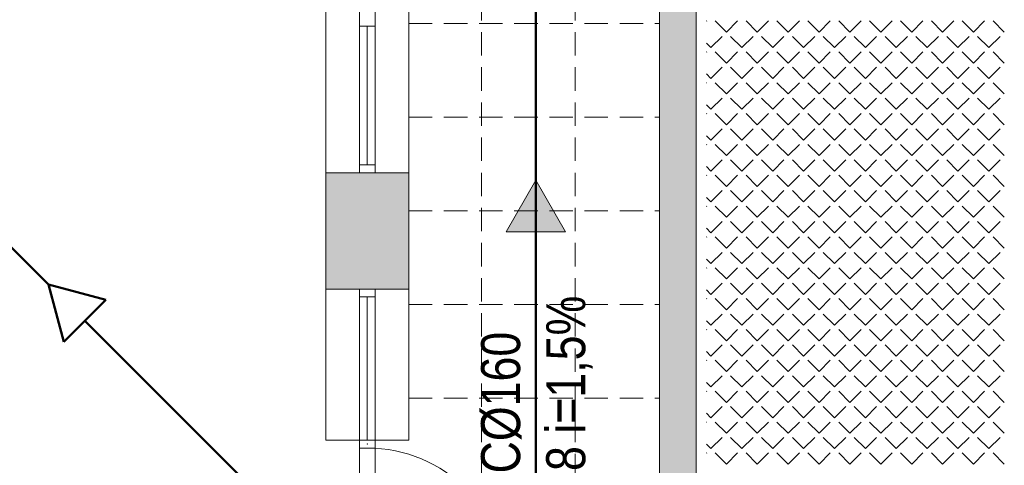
# Model space of a CAD drawing. Header units: millimetres. Extents: x -23540 to 53212, y -37964 to 41185.
# Tile 83 of 203: x -2647 to -2017, y -31196 to -30911. Entities that reach past the tile are written whole.
import ezdxf

# ---------------------------------------------------------------- set-up
doc = ezdxf.new("R2010")
doc.units = ezdxf.units.MM
doc.linetypes.add('DASHEDX2', pattern=[1.5, 1, -0.5])
doc.linetypes.add('DIVIDEX2', pattern=[2.5, 1, -0.5, 0, -0.5, 0, -0.5])
doc.layers.get('0').update_dxf_attribs({"lineweight": 18})
for name, color, linetype, lineweight in [('BA_KS_ist.', 34, 'Continuous', 50), ('MM_KS', 14, 'Continuous', 50), ('MM_KS_OPISY', 7, 'Continuous', 9), ('mm_sprężone', 7, 'Continuous', 50), ('mm_wentylacja_bloki', 7, 'Continuous', 18), ('PG_PRZERYWANE_ŚREDNIE', 1, 'DASHEDX2', 18), ('PG_ŚCIANY_DZIAŁOWE', 3, 'Continuous', 18)]:
    doc.layers.add(name, color=color, linetype=linetype, lineweight=lineweight)
doc.styles.get("Standard").update_dxf_attribs({"font": 'arial.ttf'})

# ---------------------------------------------------------------- blocks, each defined once
blk = doc.blocks.new('ksstrz')
at = {"layer": 'mm_sprężone', "linetype": 'DIVIDEX2', "lineweight": 30}
h = blk.add_hatch(color=256, dxfattribs=at)
h.dxf.hatch_style = 1
h.paths.add_polyline_path([(28045.5, -44864.49), (28060.5, -44838.51), (28030.5, -44838.51)])
at = {"layer": 'mm_wentylacja_bloki'}
for p, q in [((28030.5, -44838.51), (28045.5, -44864.49)), ((28060.5, -44838.51), (28030.5, -44838.51)), ((28045.5, -44864.49), (28060.5, -44838.51))]:
    blk.add_line(p, q, dxfattribs=at)

msp = doc.modelspace()

# ---------------------------------------------------------------- hatches: boundary and pattern name
at = {"layer": 'PG_ŚCIANY_DZIAŁOWE', "true_color": 0x636466, "transparency": 33554610}
h = msp.add_hatch(color=251, dxfattribs=at)
h.dxf.hatch_style = 1
h.paths.add_polyline_path([(-2230.66, -30291.59), (-2225.66, -30291.59), (-2225.66, -30297.09), (-2230.66, -30297.09)])
h.paths.add_polyline_path([(-2237.41, -30196.09), (-2213.91, -30196.09), (-2213.91, -29863.09), (-2173.91, -29863.09), (-2173.91, -29849.09), (-2133.41, -29849.09), (-2133.41, -29791.84), (-2186.41, -29791.84), (-2186.41, -29662.84), (-2237.41, -29662.84)])
h.paths.add_polyline_path([(-2213.91, -30297.09), (-2225.66, -30297.09), (-2225.66, -30291.59), (-2230.66, -30291.59), (-2230.66, -30297.09), (-2237.41, -30297.09), (-2237.41, -31250.84), (-2042.28, -31250.84), (-2042.28, -31290.59), (-2022.41, -31290.59), (-2022.41, -31473.84), (-1737.41, -31473.84), (-1737.41, -31458.84), (-2007.41, -31458.84), (-2007.41, -31250.84), (-1619.41, -31250.84), (-1619.41, -31473.84), (-1580.41, -31473.84), (-1580.41, -31476.84), (-1450.35, -31476.84), (-1411.41, -31476.84), (-1374.48, -31446.84), (-1568.91, -31446.84), (-1568.91, -31225.84), (-2213.91, -31225.84), (-2213.91, -30665.09), (-2032.41, -30665.09), (-2032.41, -30643.59), (-2213.91, -30643.59), (-2213.91, -30461.09), (-2198.91, -30461.09), (-2198.91, -30418.59), (-2213.91, -30418.59)])
h = msp.add_hatch(color=251, dxfattribs=at)
h.dxf.hatch_style = 1
h.paths.add_polyline_path([(-2397.91, -31008.84), (-2450.91, -31008.84), (-2450.91, -31083.34), (-2397.91, -31083.34)])

# ---------------------------------------------------------------- linework, layer by layer
at = {"color": 251, "lineweight": 20, "true_color": 0x636466}
for p, q in [((-2237.41, -30297.09), (-2237.41, -31250.84)), ((-2213.91, -31225.84), (-2213.91, -30665.09))]:
    msp.add_line(p, q, dxfattribs=at)
at = {"color": 251, "true_color": 0x636466}
for p, q in [((-2397.91, -31180.17), (-2397.91, -30628.84)), ((-2450.91, -31180.17), (-2450.91, -30675.84)), ((-2429.41, -30718.84), (-2429.41, -31008.84)), ((-2419.41, -30718.84), (-2419.41, -31008.84)), ((-2429.41, -30915), (-2419.41, -30915)), ((-2424.41, -30915), (-2424.41, -31003.84)), ((-2397.91, -31008.84), (-2450.91, -31008.84)), ((-2419.41, -31003.84), (-2429.41, -31003.84)), ((-2397.91, -31083.34), (-2450.91, -31083.34)), ((-2429.41, -31083.34), (-2429.41, -31185.17)), ((-2419.41, -31083.34), (-2419.41, -31185.31)), ((-2419.41, -31088.34), (-2429.41, -31088.34)), ((-2424.41, -31088.34), (-2424.41, -31180.17)), ((-2429.41, -31180.17), (-2450.91, -31180.17)), ((-2429.41, -31180.17), (-2419.41, -31180.17)), ((-2429.41, -31185.17), (-2419.41, -31185.17)), ((-2429.41, -31185.17), (-2429.41, -31274.5)), ((-2419.41, -31180.17), (-2397.91, -31180.17)), ((-2419.41, -31185.17), (-2419.41, -31274.5))]:
    msp.add_line(p, q, dxfattribs=at)
at = {"color": 251, "linetype": 'Continuous', "lineweight": 20, "true_color": 0x636466}
for p, q in [((-2207.39, -30911.86), (-2207.21, -30911.68)), ((-2194.64, -30918.86), (-2201.82, -30911.68)), ((-2194.64, -30918.86), (-2187.45, -30911.68)), ((-2174.88, -30918.86), (-2182.06, -30911.68)), ((-2174.88, -30918.86), (-2167.69, -30911.68)), ((-2155.12, -30918.86), (-2162.31, -30911.68)), ((-2155.12, -30918.86), (-2147.94, -30911.68)), ((-2135.37, -30918.86), (-2142.55, -30911.68)), ((-2135.37, -30918.86), (-2128.18, -30911.68)), ((-2115.61, -30918.86), (-2122.79, -30911.68)), ((-2115.61, -30918.86), (-2108.43, -30911.68)), ((-2095.85, -30918.86), (-2103.04, -30911.68)), ((-2095.85, -30918.86), (-2088.67, -30911.68)), ((-2076.1, -30918.86), (-2083.28, -30911.68)), ((-2076.1, -30918.86), (-2068.91, -30911.68)), ((-2056.34, -30918.86), (-2063.52, -30911.68)), ((-2056.34, -30918.86), (-2049.16, -30911.68)), ((-2036.58, -30918.86), (-2043.77, -30911.68)), ((-2036.58, -30918.86), (-2029.4, -30911.68)), ((-2016.83, -30918.86), (-2024.01, -30911.68)), ((-2204.51, -30928.74), (-2207.39, -30925.86)), ((-2204.51, -30928.74), (-2197.33, -30921.55)), ((-2184.76, -30928.74), (-2191.94, -30921.55)), ((-2184.76, -30928.74), (-2177.57, -30921.55)), ((-2165, -30928.74), (-2172.19, -30921.55)), ((-2165, -30928.74), (-2157.82, -30921.55)), ((-2145.24, -30928.74), (-2152.43, -30921.55)), ((-2145.24, -30928.74), (-2138.06, -30921.55)), ((-2125.49, -30928.74), (-2132.67, -30921.55)), ((-2125.49, -30928.74), (-2118.3, -30921.55)), ((-2105.73, -30928.74), (-2112.92, -30921.55)), ((-2105.73, -30928.74), (-2098.55, -30921.55)), ((-2085.97, -30928.74), (-2093.16, -30921.55)), ((-2085.97, -30928.74), (-2078.79, -30921.55)), ((-2066.22, -30928.74), (-2073.4, -30921.55)), ((-2066.22, -30928.74), (-2059.03, -30921.55)), ((-2046.46, -30928.74), (-2053.65, -30921.55)), ((-2046.46, -30928.74), (-2039.28, -30921.55)), ((-2026.7, -30928.74), (-2033.89, -30921.55)), ((-2026.7, -30928.74), (-2019.52, -30921.55)), ((-2207.39, -30931.62), (-2207.21, -30931.43)), ((-2194.64, -30938.62), (-2201.82, -30931.43)), ((-2194.64, -30938.62), (-2187.45, -30931.43)), ((-2174.88, -30938.62), (-2182.06, -30931.43)), ((-2174.88, -30938.62), (-2167.69, -30931.43)), ((-2155.12, -30938.62), (-2162.31, -30931.43)), ((-2155.12, -30938.62), (-2147.94, -30931.43)), ((-2135.37, -30938.62), (-2142.55, -30931.43)), ((-2135.37, -30938.62), (-2128.18, -30931.43)), ((-2115.61, -30938.62), (-2122.79, -30931.43)), ((-2115.61, -30938.62), (-2108.43, -30931.43)), ((-2095.85, -30938.62), (-2103.04, -30931.43)), ((-2095.85, -30938.62), (-2088.67, -30931.43)), ((-2076.1, -30938.62), (-2083.28, -30931.43)), ((-2076.1, -30938.62), (-2068.91, -30931.43)), ((-2056.34, -30938.62), (-2063.52, -30931.43)), ((-2056.34, -30938.62), (-2049.16, -30931.43)), ((-2036.58, -30938.62), (-2043.77, -30931.43)), ((-2036.58, -30938.62), (-2029.4, -30931.43)), ((-2016.83, -30938.62), (-2024.01, -30931.43)), ((-2204.51, -30948.49), (-2207.39, -30945.61)), ((-2204.51, -30948.49), (-2197.33, -30941.31)), ((-2184.76, -30948.49), (-2191.94, -30941.31)), ((-2184.76, -30948.49), (-2177.57, -30941.31)), ((-2165, -30948.49), (-2172.19, -30941.31)), ((-2165, -30948.49), (-2157.82, -30941.31)), ((-2145.24, -30948.49), (-2152.43, -30941.31)), ((-2145.24, -30948.49), (-2138.06, -30941.31)), ((-2125.49, -30948.49), (-2132.67, -30941.31)), ((-2125.49, -30948.49), (-2118.3, -30941.31)), ((-2105.73, -30948.49), (-2112.92, -30941.31)), ((-2105.73, -30948.49), (-2098.55, -30941.31)), ((-2085.97, -30948.49), (-2093.16, -30941.31)), ((-2085.97, -30948.49), (-2078.79, -30941.31)), ((-2066.22, -30948.49), (-2073.4, -30941.31)), ((-2066.22, -30948.49), (-2059.03, -30941.31)), ((-2046.46, -30948.49), (-2053.65, -30941.31)), ((-2046.46, -30948.49), (-2039.28, -30941.31)), ((-2026.7, -30948.49), (-2033.89, -30941.31)), ((-2026.7, -30948.49), (-2019.52, -30941.31)), ((-2207.39, -30951.37), (-2207.21, -30951.19)), ((-2194.64, -30958.37), (-2201.82, -30951.19)), ((-2194.64, -30958.37), (-2187.45, -30951.19)), ((-2174.88, -30958.37), (-2182.06, -30951.19)), ((-2174.88, -30958.37), (-2167.69, -30951.19)), ((-2155.12, -30958.37), (-2162.31, -30951.19)), ((-2155.12, -30958.37), (-2147.94, -30951.19)), ((-2135.37, -30958.37), (-2142.55, -30951.19)), ((-2135.37, -30958.37), (-2128.18, -30951.19)), ((-2115.61, -30958.37), (-2122.79, -30951.19)), ((-2115.61, -30958.37), (-2108.43, -30951.19)), ((-2095.85, -30958.37), (-2103.04, -30951.19)), ((-2095.85, -30958.37), (-2088.67, -30951.19)), ((-2076.1, -30958.37), (-2083.28, -30951.19)), ((-2076.1, -30958.37), (-2068.91, -30951.19)), ((-2056.34, -30958.37), (-2063.52, -30951.19)), ((-2056.34, -30958.37), (-2049.16, -30951.19)), ((-2036.58, -30958.37), (-2043.77, -30951.19)), ((-2036.58, -30958.37), (-2029.4, -30951.19)), ((-2016.83, -30958.37), (-2024.01, -30951.19)), ((-2204.51, -30968.25), (-2207.39, -30965.37)), ((-2204.51, -30968.25), (-2197.33, -30961.07)), ((-2184.76, -30968.25), (-2191.94, -30961.07)), ((-2184.76, -30968.25), (-2177.57, -30961.07)), ((-2165, -30968.25), (-2172.19, -30961.07)), ((-2165, -30968.25), (-2157.82, -30961.07)), ((-2145.24, -30968.25), (-2152.43, -30961.07)), ((-2145.24, -30968.25), (-2138.06, -30961.07)), ((-2125.49, -30968.25), (-2132.67, -30961.07)), ((-2125.49, -30968.25), (-2118.3, -30961.07)), ((-2105.73, -30968.25), (-2112.92, -30961.07)), ((-2105.73, -30968.25), (-2098.55, -30961.07)), ((-2085.97, -30968.25), (-2093.16, -30961.07)), ((-2085.97, -30968.25), (-2078.79, -30961.07)), ((-2066.22, -30968.25), (-2073.4, -30961.07)), ((-2066.22, -30968.25), (-2059.03, -30961.07)), ((-2046.46, -30968.25), (-2053.65, -30961.07)), ((-2046.46, -30968.25), (-2039.28, -30961.07)), ((-2026.7, -30968.25), (-2033.89, -30961.07)), ((-2026.7, -30968.25), (-2019.52, -30961.07)), ((-2207.39, -30971.13), (-2207.21, -30970.94)), ((-2194.64, -30978.13), (-2201.82, -30970.94)), ((-2194.64, -30978.13), (-2187.45, -30970.94)), ((-2174.88, -30978.13), (-2182.06, -30970.94)), ((-2174.88, -30978.13), (-2167.69, -30970.94)), ((-2155.12, -30978.13), (-2162.31, -30970.94)), ((-2155.12, -30978.13), (-2147.94, -30970.94)), ((-2135.37, -30978.13), (-2142.55, -30970.94)), ((-2135.37, -30978.13), (-2128.18, -30970.94)), ((-2115.61, -30978.13), (-2122.79, -30970.94)), ((-2115.61, -30978.13), (-2108.43, -30970.94)), ((-2095.85, -30978.13), (-2103.04, -30970.94)), ((-2095.85, -30978.13), (-2088.67, -30970.94)), ((-2076.1, -30978.13), (-2083.28, -30970.94)), ((-2076.1, -30978.13), (-2068.91, -30970.94)), ((-2056.34, -30978.13), (-2063.52, -30970.94)), ((-2056.34, -30978.13), (-2049.16, -30970.94)), ((-2036.58, -30978.13), (-2043.77, -30970.94)), ((-2036.58, -30978.13), (-2029.4, -30970.94)), ((-2016.83, -30978.13), (-2024.01, -30970.94)), ((-2204.51, -30988.01), (-2197.33, -30980.82)), ((-2184.76, -30988.01), (-2191.94, -30980.82)), ((-2184.76, -30988.01), (-2177.57, -30980.82)), ((-2165, -30988.01), (-2172.19, -30980.82)), ((-2165, -30988.01), (-2157.82, -30980.82)), ((-2145.24, -30988.01), (-2152.43, -30980.82)), ((-2145.24, -30988.01), (-2138.06, -30980.82)), ((-2125.49, -30988.01), (-2132.67, -30980.82)), ((-2125.49, -30988.01), (-2118.3, -30980.82)), ((-2105.73, -30988.01), (-2112.92, -30980.82)), ((-2105.73, -30988.01), (-2098.55, -30980.82)), ((-2085.97, -30988.01), (-2093.16, -30980.82)), ((-2085.97, -30988.01), (-2078.79, -30980.82)), ((-2066.22, -30988.01), (-2073.4, -30980.82)), ((-2066.22, -30988.01), (-2059.03, -30980.82)), ((-2046.46, -30988.01), (-2053.65, -30980.82)), ((-2046.46, -30988.01), (-2039.28, -30980.82)), ((-2026.7, -30988.01), (-2033.89, -30980.82)), ((-2026.7, -30988.01), (-2019.52, -30980.82)), ((-2204.51, -30988.01), (-2207.39, -30985.13)), ((-2207.39, -30990.89), (-2207.21, -30990.7)), ((-2194.64, -30997.89), (-2201.82, -30990.7)), ((-2194.64, -30997.89), (-2187.45, -30990.7)), ((-2174.88, -30997.89), (-2182.06, -30990.7)), ((-2174.88, -30997.89), (-2167.69, -30990.7)), ((-2155.12, -30997.89), (-2162.31, -30990.7)), ((-2155.12, -30997.89), (-2147.94, -30990.7)), ((-2135.37, -30997.89), (-2142.55, -30990.7)), ((-2135.37, -30997.89), (-2128.18, -30990.7)), ((-2115.61, -30997.89), (-2122.79, -30990.7)), ((-2115.61, -30997.89), (-2108.43, -30990.7)), ((-2095.85, -30997.89), (-2103.04, -30990.7)), ((-2095.85, -30997.89), (-2088.67, -30990.7)), ((-2076.1, -30997.89), (-2083.28, -30990.7)), ((-2076.1, -30997.89), (-2068.91, -30990.7)), ((-2056.34, -30997.89), (-2063.52, -30990.7)), ((-2056.34, -30997.89), (-2049.16, -30990.7)), ((-2036.58, -30997.89), (-2043.77, -30990.7)), ((-2036.58, -30997.89), (-2029.4, -30990.7)), ((-2016.83, -30997.89), (-2024.01, -30990.7)), ((-2204.51, -31007.76), (-2197.33, -31000.58)), ((-2184.76, -31007.76), (-2191.94, -31000.58)), ((-2184.76, -31007.76), (-2177.57, -31000.58)), ((-2165, -31007.76), (-2172.19, -31000.58)), ((-2165, -31007.76), (-2157.82, -31000.58)), ((-2145.24, -31007.76), (-2152.43, -31000.58)), ((-2145.24, -31007.76), (-2138.06, -31000.58)), ((-2125.49, -31007.76), (-2132.67, -31000.58)), ((-2125.49, -31007.76), (-2118.3, -31000.58)), ((-2105.73, -31007.76), (-2112.92, -31000.58)), ((-2105.73, -31007.76), (-2098.55, -31000.58)), ((-2085.97, -31007.76), (-2093.16, -31000.58)), ((-2085.97, -31007.76), (-2078.79, -31000.58)), ((-2066.22, -31007.76), (-2073.4, -31000.58)), ((-2066.22, -31007.76), (-2059.03, -31000.58)), ((-2046.46, -31007.76), (-2053.65, -31000.58)), ((-2046.46, -31007.76), (-2039.28, -31000.58)), ((-2026.7, -31007.76), (-2033.89, -31000.58)), ((-2026.7, -31007.76), (-2019.52, -31000.58)), ((-2204.51, -31007.76), (-2207.39, -31004.88)), ((-2207.39, -31010.64), (-2207.21, -31010.46)), ((-2194.64, -31017.64), (-2201.82, -31010.46)), ((-2194.64, -31017.64), (-2187.45, -31010.46)), ((-2174.88, -31017.64), (-2182.06, -31010.46)), ((-2174.88, -31017.64), (-2167.69, -31010.46)), ((-2155.12, -31017.64), (-2162.31, -31010.46)), ((-2155.12, -31017.64), (-2147.94, -31010.46)), ((-2135.37, -31017.64), (-2142.55, -31010.46)), ((-2135.37, -31017.64), (-2128.18, -31010.46)), ((-2115.61, -31017.64), (-2122.79, -31010.46)), ((-2115.61, -31017.64), (-2108.43, -31010.46)), ((-2095.85, -31017.64), (-2103.04, -31010.46)), ((-2095.85, -31017.64), (-2088.67, -31010.46)), ((-2076.1, -31017.64), (-2083.28, -31010.46)), ((-2076.1, -31017.64), (-2068.91, -31010.46)), ((-2056.34, -31017.64), (-2063.52, -31010.46)), ((-2056.34, -31017.64), (-2049.16, -31010.46)), ((-2036.58, -31017.64), (-2043.77, -31010.46)), ((-2036.58, -31017.64), (-2029.4, -31010.46)), ((-2016.83, -31017.64), (-2024.01, -31010.46)), ((-2204.51, -31027.52), (-2197.33, -31020.34)), ((-2184.76, -31027.52), (-2191.94, -31020.34)), ((-2184.76, -31027.52), (-2177.57, -31020.34)), ((-2165, -31027.52), (-2172.19, -31020.34)), ((-2165, -31027.52), (-2157.82, -31020.34)), ((-2145.24, -31027.52), (-2152.43, -31020.34)), ((-2145.24, -31027.52), (-2138.06, -31020.34)), ((-2125.49, -31027.52), (-2132.67, -31020.34)), ((-2125.49, -31027.52), (-2118.3, -31020.34)), ((-2105.73, -31027.52), (-2112.92, -31020.34)), ((-2105.73, -31027.52), (-2098.55, -31020.34)), ((-2085.97, -31027.52), (-2093.16, -31020.34)), ((-2085.97, -31027.52), (-2078.79, -31020.34)), ((-2066.22, -31027.52), (-2073.4, -31020.34)), ((-2066.22, -31027.52), (-2059.03, -31020.34)), ((-2046.46, -31027.52), (-2053.65, -31020.34)), ((-2046.46, -31027.52), (-2039.28, -31020.34)), ((-2026.7, -31027.52), (-2033.89, -31020.34)), ((-2026.7, -31027.52), (-2019.52, -31020.34)), ((-2204.51, -31027.52), (-2207.39, -31024.64)), ((-2207.39, -31030.4), (-2207.21, -31030.21)), ((-2194.64, -31037.4), (-2201.82, -31030.21)), ((-2194.64, -31037.4), (-2187.45, -31030.21)), ((-2174.88, -31037.4), (-2182.06, -31030.21)), ((-2174.88, -31037.4), (-2167.69, -31030.21)), ((-2155.12, -31037.4), (-2162.31, -31030.21)), ((-2155.12, -31037.4), (-2147.94, -31030.21)), ((-2135.37, -31037.4), (-2142.55, -31030.21)), ((-2135.37, -31037.4), (-2128.18, -31030.21)), ((-2115.61, -31037.4), (-2122.79, -31030.21)), ((-2115.61, -31037.4), (-2108.43, -31030.21)), ((-2095.85, -31037.4), (-2103.04, -31030.21)), ((-2095.85, -31037.4), (-2088.67, -31030.21)), ((-2076.1, -31037.4), (-2083.28, -31030.21)), ((-2076.1, -31037.4), (-2068.91, -31030.21)), ((-2056.34, -31037.4), (-2063.52, -31030.21)), ((-2056.34, -31037.4), (-2049.16, -31030.21)), ((-2036.58, -31037.4), (-2043.77, -31030.21)), ((-2036.58, -31037.4), (-2029.4, -31030.21)), ((-2016.83, -31037.4), (-2024.01, -31030.21)), ((-2204.51, -31047.28), (-2197.33, -31040.09)), ((-2184.76, -31047.28), (-2191.94, -31040.09)), ((-2184.76, -31047.28), (-2177.57, -31040.09)), ((-2165, -31047.28), (-2172.19, -31040.09)), ((-2165, -31047.28), (-2157.82, -31040.09)), ((-2145.24, -31047.28), (-2152.43, -31040.09)), ((-2145.24, -31047.28), (-2138.06, -31040.09)), ((-2125.49, -31047.28), (-2132.67, -31040.09)), ((-2125.49, -31047.28), (-2118.3, -31040.09)), ((-2105.73, -31047.28), (-2112.92, -31040.09)), ((-2105.73, -31047.28), (-2098.55, -31040.09)), ((-2085.97, -31047.28), (-2093.16, -31040.09)), ((-2085.97, -31047.28), (-2078.79, -31040.09)), ((-2066.22, -31047.28), (-2073.4, -31040.09)), ((-2066.22, -31047.28), (-2059.03, -31040.09)), ((-2046.46, -31047.28), (-2053.65, -31040.09)), ((-2046.46, -31047.28), (-2039.28, -31040.09)), ((-2026.7, -31047.28), (-2033.89, -31040.09)), ((-2026.7, -31047.28), (-2019.52, -31040.09)), ((-2204.51, -31047.28), (-2207.39, -31044.4)), ((-2207.39, -31050.16), (-2207.21, -31049.97)), ((-2194.64, -31057.16), (-2201.82, -31049.97)), ((-2194.64, -31057.16), (-2187.45, -31049.97)), ((-2174.88, -31057.16), (-2182.06, -31049.97)), ((-2174.88, -31057.16), (-2167.69, -31049.97)), ((-2155.12, -31057.16), (-2162.31, -31049.97)), ((-2155.12, -31057.16), (-2147.94, -31049.97)), ((-2135.37, -31057.16), (-2142.55, -31049.97)), ((-2135.37, -31057.16), (-2128.18, -31049.97)), ((-2115.61, -31057.16), (-2122.79, -31049.97)), ((-2115.61, -31057.16), (-2108.43, -31049.97)), ((-2095.85, -31057.16), (-2103.04, -31049.97)), ((-2095.85, -31057.16), (-2088.67, -31049.97)), ((-2076.1, -31057.16), (-2083.28, -31049.97)), ((-2076.1, -31057.16), (-2068.91, -31049.97)), ((-2056.34, -31057.16), (-2063.52, -31049.97)), ((-2056.34, -31057.16), (-2049.16, -31049.97)), ((-2036.58, -31057.16), (-2043.77, -31049.97)), ((-2036.58, -31057.16), (-2029.4, -31049.97)), ((-2016.83, -31057.16), (-2024.01, -31049.97)), ((-2204.51, -31067.03), (-2197.33, -31059.85)), ((-2184.76, -31067.03), (-2191.94, -31059.85)), ((-2184.76, -31067.03), (-2177.57, -31059.85)), ((-2165, -31067.03), (-2172.19, -31059.85)), ((-2165, -31067.03), (-2157.82, -31059.85)), ((-2145.24, -31067.03), (-2152.43, -31059.85)), ((-2145.24, -31067.03), (-2138.06, -31059.85)), ((-2125.49, -31067.03), (-2132.67, -31059.85)), ((-2125.49, -31067.03), (-2118.3, -31059.85)), ((-2105.73, -31067.03), (-2112.92, -31059.85)), ((-2105.73, -31067.03), (-2098.55, -31059.85)), ((-2085.97, -31067.03), (-2093.16, -31059.85)), ((-2085.97, -31067.03), (-2078.79, -31059.85)), ((-2066.22, -31067.03), (-2073.4, -31059.85)), ((-2066.22, -31067.03), (-2059.03, -31059.85)), ((-2046.46, -31067.03), (-2053.65, -31059.85)), ((-2046.46, -31067.03), (-2039.28, -31059.85)), ((-2026.7, -31067.03), (-2033.89, -31059.85)), ((-2026.7, -31067.03), (-2019.52, -31059.85)), ((-2204.51, -31067.03), (-2207.39, -31064.15)), ((-2207.39, -31069.91), (-2207.21, -31069.73)), ((-2194.64, -31076.91), (-2201.82, -31069.73)), ((-2194.64, -31076.91), (-2187.45, -31069.73)), ((-2174.88, -31076.91), (-2182.06, -31069.73)), ((-2174.88, -31076.91), (-2167.69, -31069.73)), ((-2155.12, -31076.91), (-2162.31, -31069.73)), ((-2155.12, -31076.91), (-2147.94, -31069.73)), ((-2135.37, -31076.91), (-2142.55, -31069.73)), ((-2135.37, -31076.91), (-2128.18, -31069.73)), ((-2115.61, -31076.91), (-2122.79, -31069.73)), ((-2115.61, -31076.91), (-2108.43, -31069.73)), ((-2095.85, -31076.91), (-2103.04, -31069.73)), ((-2095.85, -31076.91), (-2088.67, -31069.73)), ((-2076.1, -31076.91), (-2083.28, -31069.73)), ((-2076.1, -31076.91), (-2068.91, -31069.73)), ((-2056.34, -31076.91), (-2063.52, -31069.73)), ((-2056.34, -31076.91), (-2049.16, -31069.73)), ((-2036.58, -31076.91), (-2043.77, -31069.73)), ((-2036.58, -31076.91), (-2029.4, -31069.73)), ((-2016.83, -31076.91), (-2024.01, -31069.73)), ((-2204.51, -31086.79), (-2207.39, -31083.91)), ((-2204.51, -31086.79), (-2197.33, -31079.61)), ((-2184.76, -31086.79), (-2191.94, -31079.61)), ((-2184.76, -31086.79), (-2177.57, -31079.61)), ((-2165, -31086.79), (-2172.19, -31079.61)), ((-2165, -31086.79), (-2157.82, -31079.61)), ((-2145.24, -31086.79), (-2152.43, -31079.61)), ((-2145.24, -31086.79), (-2138.06, -31079.61)), ((-2125.49, -31086.79), (-2132.67, -31079.61)), ((-2125.49, -31086.79), (-2118.3, -31079.61)), ((-2105.73, -31086.79), (-2112.92, -31079.61)), ((-2105.73, -31086.79), (-2098.55, -31079.61)), ((-2085.97, -31086.79), (-2093.16, -31079.61)), ((-2085.97, -31086.79), (-2078.79, -31079.61)), ((-2066.22, -31086.79), (-2073.4, -31079.61)), ((-2066.22, -31086.79), (-2059.03, -31079.61)), ((-2046.46, -31086.79), (-2053.65, -31079.61)), ((-2046.46, -31086.79), (-2039.28, -31079.61)), ((-2026.7, -31086.79), (-2033.89, -31079.61)), ((-2026.7, -31086.79), (-2019.52, -31079.61)), ((-2207.39, -31089.67), (-2207.21, -31089.48)), ((-2194.64, -31096.67), (-2201.82, -31089.48)), ((-2194.64, -31096.67), (-2187.45, -31089.48)), ((-2174.88, -31096.67), (-2182.06, -31089.48)), ((-2174.88, -31096.67), (-2167.69, -31089.48)), ((-2155.12, -31096.67), (-2162.31, -31089.48)), ((-2155.12, -31096.67), (-2147.94, -31089.48)), ((-2135.37, -31096.67), (-2142.55, -31089.48)), ((-2135.37, -31096.67), (-2128.18, -31089.48)), ((-2115.61, -31096.67), (-2122.79, -31089.48)), ((-2115.61, -31096.67), (-2108.43, -31089.48)), ((-2095.85, -31096.67), (-2103.04, -31089.48)), ((-2095.85, -31096.67), (-2088.67, -31089.48)), ((-2076.1, -31096.67), (-2083.28, -31089.48)), ((-2076.1, -31096.67), (-2068.91, -31089.48)), ((-2056.34, -31096.67), (-2063.52, -31089.48)), ((-2056.34, -31096.67), (-2049.16, -31089.48)), ((-2036.58, -31096.67), (-2043.77, -31089.48)), ((-2036.58, -31096.67), (-2029.4, -31089.48)), ((-2016.83, -31096.67), (-2024.01, -31089.48)), ((-2204.51, -31106.55), (-2207.39, -31103.67)), ((-2204.51, -31106.55), (-2197.33, -31099.36)), ((-2184.76, -31106.55), (-2191.94, -31099.36)), ((-2184.76, -31106.55), (-2177.57, -31099.36)), ((-2165, -31106.55), (-2172.19, -31099.36)), ((-2165, -31106.55), (-2157.82, -31099.36)), ((-2145.24, -31106.55), (-2152.43, -31099.36)), ((-2145.24, -31106.55), (-2138.06, -31099.36)), ((-2125.49, -31106.55), (-2132.67, -31099.36)), ((-2125.49, -31106.55), (-2118.3, -31099.36)), ((-2105.73, -31106.55), (-2112.92, -31099.36)), ((-2105.73, -31106.55), (-2098.55, -31099.36)), ((-2085.97, -31106.55), (-2093.16, -31099.36)), ((-2085.97, -31106.55), (-2078.79, -31099.36)), ((-2066.22, -31106.55), (-2073.4, -31099.36)), ((-2066.22, -31106.55), (-2059.03, -31099.36)), ((-2046.46, -31106.55), (-2053.65, -31099.36)), ((-2046.46, -31106.55), (-2039.28, -31099.36)), ((-2026.7, -31106.55), (-2033.89, -31099.36)), ((-2026.7, -31106.55), (-2019.52, -31099.36)), ((-2207.39, -31109.43), (-2207.21, -31109.24)), ((-2194.64, -31116.42), (-2201.82, -31109.24)), ((-2194.64, -31116.42), (-2187.45, -31109.24)), ((-2174.88, -31116.42), (-2182.06, -31109.24)), ((-2174.88, -31116.42), (-2167.69, -31109.24)), ((-2155.12, -31116.42), (-2162.31, -31109.24)), ((-2155.12, -31116.42), (-2147.94, -31109.24)), ((-2135.37, -31116.42), (-2142.55, -31109.24)), ((-2135.37, -31116.42), (-2128.18, -31109.24)), ((-2115.61, -31116.42), (-2122.79, -31109.24)), ((-2115.61, -31116.42), (-2108.43, -31109.24)), ((-2095.85, -31116.42), (-2103.04, -31109.24)), ((-2095.85, -31116.42), (-2088.67, -31109.24)), ((-2076.1, -31116.42), (-2083.28, -31109.24)), ((-2076.1, -31116.42), (-2068.91, -31109.24)), ((-2056.34, -31116.42), (-2063.52, -31109.24)), ((-2056.34, -31116.42), (-2049.16, -31109.24)), ((-2036.58, -31116.42), (-2043.77, -31109.24)), ((-2036.58, -31116.42), (-2029.4, -31109.24)), ((-2016.83, -31116.42), (-2024.01, -31109.24)), ((-2204.51, -31126.3), (-2197.33, -31119.12)), ((-2184.76, -31126.3), (-2191.94, -31119.12)), ((-2184.76, -31126.3), (-2177.57, -31119.12)), ((-2165, -31126.3), (-2172.19, -31119.12)), ((-2165, -31126.3), (-2157.82, -31119.12)), ((-2145.24, -31126.3), (-2152.43, -31119.12)), ((-2145.24, -31126.3), (-2138.06, -31119.12)), ((-2125.49, -31126.3), (-2132.67, -31119.12)), ((-2125.49, -31126.3), (-2118.3, -31119.12)), ((-2105.73, -31126.3), (-2112.92, -31119.12)), ((-2105.73, -31126.3), (-2098.55, -31119.12)), ((-2085.97, -31126.3), (-2093.16, -31119.12)), ((-2085.97, -31126.3), (-2078.79, -31119.12)), ((-2066.22, -31126.3), (-2073.4, -31119.12)), ((-2066.22, -31126.3), (-2059.03, -31119.12)), ((-2046.46, -31126.3), (-2053.65, -31119.12)), ((-2046.46, -31126.3), (-2039.28, -31119.12)), ((-2026.7, -31126.3), (-2033.89, -31119.12)), ((-2026.7, -31126.3), (-2019.52, -31119.12)), ((-2204.51, -31126.3), (-2207.39, -31123.42)), ((-2207.39, -31129.18), (-2207.21, -31129)), ((-2194.64, -31136.18), (-2201.82, -31129)), ((-2194.64, -31136.18), (-2187.45, -31129)), ((-2174.88, -31136.18), (-2182.06, -31129)), ((-2174.88, -31136.18), (-2167.69, -31129)), ((-2155.12, -31136.18), (-2162.31, -31129)), ((-2155.12, -31136.18), (-2147.94, -31129)), ((-2135.37, -31136.18), (-2142.55, -31129)), ((-2135.37, -31136.18), (-2128.18, -31129)), ((-2115.61, -31136.18), (-2122.79, -31129)), ((-2115.61, -31136.18), (-2108.43, -31129)), ((-2095.85, -31136.18), (-2103.04, -31129)), ((-2095.85, -31136.18), (-2088.67, -31129)), ((-2076.1, -31136.18), (-2083.28, -31129)), ((-2076.1, -31136.18), (-2068.91, -31129)), ((-2056.34, -31136.18), (-2063.52, -31129)), ((-2056.34, -31136.18), (-2049.16, -31129)), ((-2036.58, -31136.18), (-2043.77, -31129)), ((-2036.58, -31136.18), (-2029.4, -31129)), ((-2016.83, -31136.18), (-2024.01, -31129)), ((-2204.51, -31146.06), (-2197.33, -31138.88)), ((-2184.76, -31146.06), (-2191.94, -31138.88)), ((-2184.76, -31146.06), (-2177.57, -31138.88)), ((-2165, -31146.06), (-2172.19, -31138.88)), ((-2165, -31146.06), (-2157.82, -31138.88)), ((-2145.24, -31146.06), (-2152.43, -31138.88)), ((-2145.24, -31146.06), (-2138.06, -31138.88)), ((-2125.49, -31146.06), (-2132.67, -31138.88)), ((-2125.49, -31146.06), (-2118.3, -31138.88)), ((-2105.73, -31146.06), (-2112.92, -31138.88)), ((-2105.73, -31146.06), (-2098.55, -31138.88)), ((-2085.97, -31146.06), (-2093.16, -31138.88)), ((-2085.97, -31146.06), (-2078.79, -31138.88)), ((-2066.22, -31146.06), (-2073.4, -31138.88)), ((-2066.22, -31146.06), (-2059.03, -31138.88)), ((-2046.46, -31146.06), (-2053.65, -31138.88)), ((-2046.46, -31146.06), (-2039.28, -31138.88)), ((-2026.7, -31146.06), (-2033.89, -31138.88)), ((-2026.7, -31146.06), (-2019.52, -31138.88)), ((-2204.51, -31146.06), (-2207.39, -31143.18)), ((-2207.39, -31148.94), (-2207.21, -31148.75)), ((-2194.64, -31155.94), (-2201.82, -31148.75)), ((-2194.64, -31155.94), (-2187.45, -31148.75)), ((-2174.88, -31155.94), (-2182.06, -31148.75)), ((-2174.88, -31155.94), (-2167.69, -31148.75)), ((-2155.12, -31155.94), (-2162.31, -31148.75)), ((-2155.12, -31155.94), (-2147.94, -31148.75)), ((-2135.37, -31155.94), (-2142.55, -31148.75)), ((-2135.37, -31155.94), (-2128.18, -31148.75)), ((-2115.61, -31155.94), (-2122.79, -31148.75)), ((-2115.61, -31155.94), (-2108.43, -31148.75)), ((-2095.85, -31155.94), (-2103.04, -31148.75)), ((-2095.85, -31155.94), (-2088.67, -31148.75)), ((-2076.1, -31155.94), (-2083.28, -31148.75)), ((-2076.1, -31155.94), (-2068.91, -31148.75)), ((-2056.34, -31155.94), (-2063.52, -31148.75)), ((-2056.34, -31155.94), (-2049.16, -31148.75)), ((-2036.58, -31155.94), (-2043.77, -31148.75)), ((-2036.58, -31155.94), (-2029.4, -31148.75)), ((-2016.83, -31155.94), (-2024.01, -31148.75)), ((-2204.51, -31165.82), (-2197.33, -31158.63)), ((-2184.76, -31165.82), (-2191.94, -31158.63)), ((-2184.76, -31165.82), (-2177.57, -31158.63)), ((-2165, -31165.82), (-2172.19, -31158.63)), ((-2165, -31165.82), (-2157.82, -31158.63)), ((-2145.24, -31165.82), (-2152.43, -31158.63)), ((-2145.24, -31165.82), (-2138.06, -31158.63)), ((-2125.49, -31165.82), (-2132.67, -31158.63)), ((-2125.49, -31165.82), (-2118.3, -31158.63)), ((-2105.73, -31165.82), (-2112.92, -31158.63)), ((-2105.73, -31165.82), (-2098.55, -31158.63)), ((-2085.97, -31165.82), (-2093.16, -31158.63)), ((-2085.97, -31165.82), (-2078.79, -31158.63)), ((-2066.22, -31165.82), (-2073.4, -31158.63)), ((-2066.22, -31165.82), (-2059.03, -31158.63)), ((-2046.46, -31165.82), (-2053.65, -31158.63)), ((-2046.46, -31165.82), (-2039.28, -31158.63)), ((-2026.7, -31165.82), (-2033.89, -31158.63)), ((-2026.7, -31165.82), (-2019.52, -31158.63)), ((-2204.51, -31165.82), (-2207.39, -31162.94)), ((-2207.39, -31168.7), (-2207.21, -31168.51)), ((-2194.64, -31175.69), (-2201.82, -31168.51)), ((-2194.64, -31175.69), (-2187.45, -31168.51)), ((-2174.88, -31175.69), (-2182.06, -31168.51)), ((-2174.88, -31175.69), (-2167.69, -31168.51)), ((-2155.12, -31175.69), (-2162.31, -31168.51)), ((-2155.12, -31175.69), (-2147.94, -31168.51)), ((-2135.37, -31175.69), (-2142.55, -31168.51)), ((-2135.37, -31175.69), (-2128.18, -31168.51)), ((-2115.61, -31175.69), (-2122.79, -31168.51)), ((-2115.61, -31175.69), (-2108.43, -31168.51)), ((-2095.85, -31175.69), (-2103.04, -31168.51)), ((-2095.85, -31175.69), (-2088.67, -31168.51)), ((-2076.1, -31175.69), (-2083.28, -31168.51)), ((-2076.1, -31175.69), (-2068.91, -31168.51)), ((-2056.34, -31175.69), (-2063.52, -31168.51)), ((-2056.34, -31175.69), (-2049.16, -31168.51)), ((-2036.58, -31175.69), (-2043.77, -31168.51)), ((-2036.58, -31175.69), (-2029.4, -31168.51)), ((-2016.83, -31175.69), (-2024.01, -31168.51)), ((-2204.51, -31185.57), (-2197.33, -31178.39)), ((-2184.76, -31185.57), (-2191.94, -31178.39)), ((-2184.76, -31185.57), (-2177.57, -31178.39)), ((-2165, -31185.57), (-2172.19, -31178.39)), ((-2165, -31185.57), (-2157.82, -31178.39)), ((-2145.24, -31185.57), (-2152.43, -31178.39)), ((-2145.24, -31185.57), (-2138.06, -31178.39)), ((-2125.49, -31185.57), (-2132.67, -31178.39)), ((-2125.49, -31185.57), (-2118.3, -31178.39)), ((-2105.73, -31185.57), (-2112.92, -31178.39)), ((-2105.73, -31185.57), (-2098.55, -31178.39)), ((-2085.97, -31185.57), (-2093.16, -31178.39)), ((-2085.97, -31185.57), (-2078.79, -31178.39)), ((-2066.22, -31185.57), (-2073.4, -31178.39)), ((-2066.22, -31185.57), (-2059.03, -31178.39)), ((-2046.46, -31185.57), (-2053.65, -31178.39)), ((-2046.46, -31185.57), (-2039.28, -31178.39)), ((-2026.7, -31185.57), (-2033.89, -31178.39)), ((-2026.7, -31185.57), (-2019.52, -31178.39)), ((-2204.51, -31185.57), (-2207.39, -31182.69)), ((-2207.39, -31188.45), (-2207.21, -31188.27)), ((-2194.64, -31195.45), (-2201.82, -31188.27)), ((-2194.64, -31195.45), (-2187.45, -31188.27)), ((-2174.88, -31195.45), (-2182.06, -31188.27)), ((-2174.88, -31195.45), (-2167.69, -31188.27)), ((-2155.12, -31195.45), (-2162.31, -31188.27)), ((-2155.12, -31195.45), (-2147.94, -31188.27)), ((-2135.37, -31195.45), (-2142.55, -31188.27)), ((-2135.37, -31195.45), (-2128.18, -31188.27)), ((-2115.61, -31195.45), (-2122.79, -31188.27)), ((-2115.61, -31195.45), (-2108.43, -31188.27)), ((-2095.85, -31195.45), (-2103.04, -31188.27)), ((-2095.85, -31195.45), (-2088.67, -31188.27)), ((-2076.1, -31195.45), (-2083.28, -31188.27)), ((-2076.1, -31195.45), (-2068.91, -31188.27)), ((-2056.34, -31195.45), (-2063.52, -31188.27)), ((-2056.34, -31195.45), (-2049.16, -31188.27)), ((-2036.58, -31195.45), (-2043.77, -31188.27)), ((-2036.58, -31195.45), (-2029.4, -31188.27)), ((-2016.83, -31195.45), (-2024.01, -31188.27))]:
    msp.add_line(p, q, dxfattribs=at)
at = {"color": 251, "true_color": 0x636466}
msp.add_arc((-2424.41, -31274.5), 89.33, 0, 90, dxfattribs=at)
msp.add_point((-2424.41, -31182.67), dxfattribs=at)
msp.add_point((-2424.41, -31182.67), dxfattribs=at)
msp.add_point((-2424.41, -31182.67), dxfattribs=at)
msp.add_point((-2424.41, -31182.67), dxfattribs=at)
at = {"layer": 'BA_KS_ist.', "linetype": 'Continuous', "ltscale": 25}
msp.add_line((-2316.6, -31258.2), (-2316.6, -30276.09), dxfattribs=at)
at = {"layer": 'MM_KS'}
for p, q in [((-2743.17, -30965.69), (-2628.46, -31080.39)), ((-2628.46, -31080.39), (-2591.66, -31090.25)), ((-2618.6, -31117.19), (-2628.46, -31080.39)), ((-2591.66, -31090.25), (-2618.6, -31117.19)), ((-2605.13, -31103.72), (-2491.18, -31217.67))]:
    msp.add_line(p, q, dxfattribs=at)
at = {"layer": 'PG_PRZERYWANE_ŚREDNIE', "color": 251, "lineweight": 15, "ltscale": 15, "true_color": 0x636466}
for p, q in [((-2351.41, -29388.84), (-2351.41, -32018.84)), ((-2291.41, -29388.84), (-2291.41, -31989.97)), ((-2397.91, -30913.34), (-2237.41, -30913.34)), ((-2397.91, -30973.34), (-2237.41, -30973.34)), ((-2397.91, -31033.34), (-2237.41, -31033.34)), ((-2397.91, -31093.34), (-2237.41, -31093.34)), ((-2397.91, -31153.34), (-2237.41, -31153.34))]:
    msp.add_line(p, q, dxfattribs=at)

# ---------------------------------------------------------------- block references
at = {"layer": 'mm_sprężone', "color": 2, "linetype": 'DIVIDEX2', "lineweight": 30, "xscale": 1.27, "yscale": 1.27, "zscale": 1.27, "rotation": 300.0000000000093}
msp.add_blockref('ksstrz', (29199.77, 28288.19), dxfattribs=at)

# ---------------------------------------------------------------- texts
at = {"layer": 'MM_KS_OPISY', "insert": (-2351.63, -31239.62), "char_height": 25, "attachment_point": 1, "rotation": 90}
msp.add_mtext_dynamic_manual_height_columns('\\fArial Narrow|b0|i0|c238|p34;PVC%%C160\\PSN8 i=1,5%', width=169.5954, gutter_width=1, heights=[0], dxfattribs=at)

doc.saveas('drawing.dxf')
